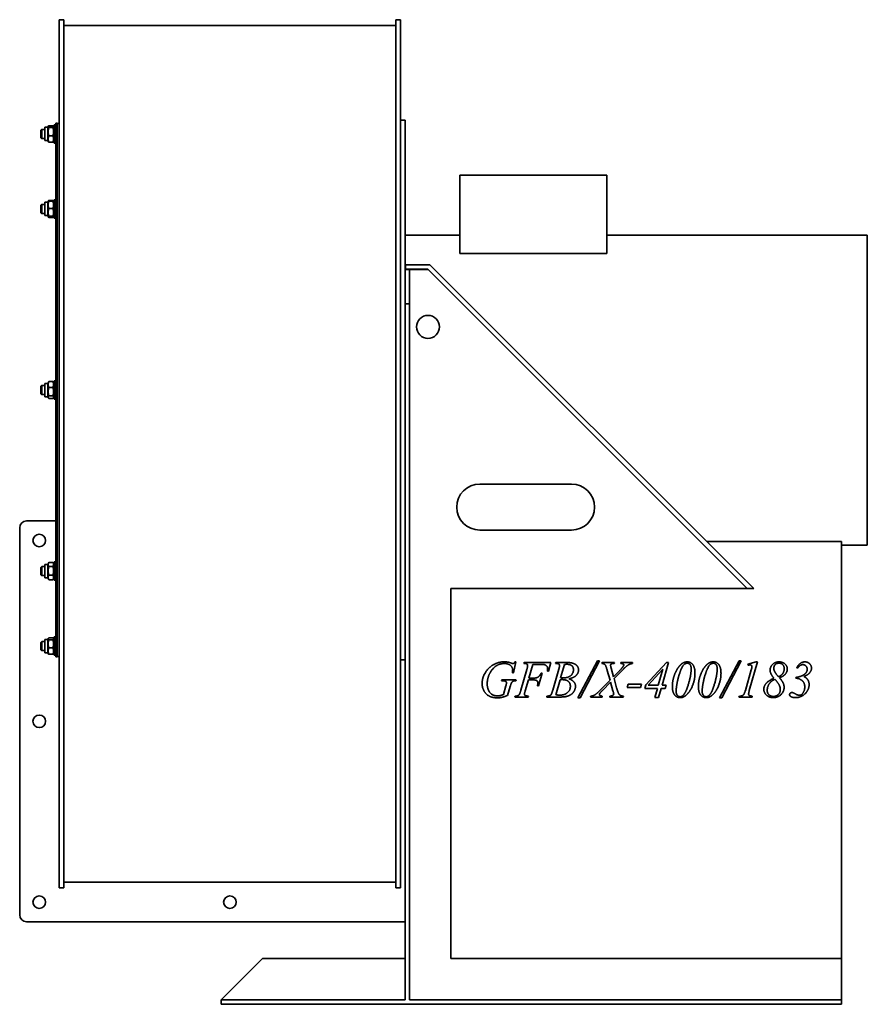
# Model space of a CAD drawing. Header units: millimetres. Extents: x 471 to 1209, y 165 to 1023.
import ezdxf

# ---------------------------------------------------------------- set-up
doc = ezdxf.new("R2010")
doc.units = ezdxf.units.MM
doc.header["$LTSCALE"] = 4
doc.layers.add('Krawędzie widoczne(ISO)', color=7, linetype='Continuous', lineweight=35, true_color=0x262659)

msp = doc.modelspace()

# ---------------------------------------------------------------- linework, layer by layer
at = {"layer": 'Krawędzie widoczne(ISO)'}
for p, q in [((505.5, 932.64), (505.5, 1022.76)), ((509.5, 1022.76), (505.5, 1022.76)), ((509.5, 932.64), (509.5, 1022.76)), ((798.5, 932.64), (798.5, 1022.76)), ((802.5, 1022.76), (798.5, 1022.76)), ((802.5, 932.64), (802.5, 1022.76)), ((798.5, 1017.76), (509.5, 1017.76)), ((802.5, 935.24), (806.5, 935.24)), ((806.5, 935.24), (806.5, 605.37)), ((489.5, 926.47), (490.27, 927.24)), ((489.5, 920.01), (489.5, 926.47)), ((490.27, 927.24), (490.27, 919.24)), ((492.9, 927.24), (490.27, 927.24)), ((492.9, 917.44), (492.9, 929.04)), ((495.4, 929.04), (492.9, 929.04)), ((495.4, 929.04), (495.9, 929.91)), ((495.4, 917.44), (495.4, 929.04)), ((499.92, 930.41), (496.38, 930.41)), ((499.92, 928.75), (496.38, 928.75)), ((500.9, 929.04), (500.4, 929.91)), ((500.9, 915.24), (500.9, 931.24)), ((502.5, 931.24), (500.9, 931.24)), ((502.5, 467.74), (502.5, 932.74)), ((503.5, 932.74), (502.5, 932.74)), ((503.5, 467.74), (503.5, 932.74)), ((505.5, 932.24), (503.5, 932.24)), ((505.5, 657.83), (505.5, 932.64)), ((509.5, 657.83), (509.5, 932.64)), ((798.5, 657.83), (798.5, 932.64)), ((802.5, 657.83), (802.5, 932.64)), ((489.5, 920.01), (490.27, 919.24)), ((492.9, 919.24), (490.27, 919.24)), ((499.92, 921.58), (496.38, 921.58)), ((495.4, 917.44), (492.9, 917.44)), ((495.4, 917.44), (495.9, 916.58)), ((499.92, 916.07), (496.38, 916.07)), ((500.9, 917.44), (500.4, 916.58)), ((502.5, 915.24), (500.9, 915.24)), ((982.35, 887.35), (854.35, 887.35)), ((854.35, 887.35), (854.35, 819.19)), ((982.35, 887.35), (982.35, 819.19)), ((489.5, 861.16), (490.27, 861.93)), ((489.5, 854.69), (489.5, 861.16)), ((490.27, 861.93), (490.27, 853.93)), ((492.9, 861.93), (490.27, 861.93)), ((492.9, 852.13), (492.9, 863.73)), ((495.4, 863.73), (492.9, 863.73)), ((495.4, 863.73), (495.81, 864.43)), ((495.4, 852.13), (495.4, 863.73)), ((495.81, 864.43), (496.29, 865.27)), ((499.92, 865.43), (496.38, 865.43)), ((499.92, 864.57), (496.38, 864.57)), ((499.92, 858.21), (496.38, 858.21)), ((500.49, 864.43), (500.01, 865.27)), ((500.9, 863.73), (500.49, 864.43)), ((500.9, 849.93), (500.9, 865.93)), ((502.5, 865.93), (500.9, 865.93)), ((489.5, 854.69), (490.27, 853.93)), ((492.9, 853.93), (490.27, 853.93)), ((495.4, 852.13), (492.9, 852.13)), ((495.4, 852.13), (495.81, 851.42)), ((495.81, 851.42), (496.29, 850.58)), ((499.92, 851.57), (496.38, 851.57)), ((499.92, 851.29), (496.38, 851.29)), ((499.92, 850.43), (496.38, 850.43)), ((500.49, 851.42), (500.01, 850.58)), ((500.9, 852.13), (500.49, 851.42)), ((502.5, 849.93), (500.9, 849.93)), ((806.5, 835.24), (854.35, 835.24)), ((982.35, 835.24), (1209, 835.24)), ((1209, 565.24), (1209, 835.24)), ((854.35, 819.19), (982.35, 819.19)), ((828, 809.4), (807, 809.4)), ((807, 805.4), (807, 809.4)), ((828, 809.4), (1110.14, 527.26)), ((810.5, 805.24), (806.5, 805.24)), ((807, 805.4), (826.34, 805.4)), ((810.5, 805.24), (826.5, 805.24)), ((810.5, 775.24), (810.5, 805.24)), ((1104.48, 527.26), (826.34, 805.4)), ((806.5, 775.24), (810.5, 775.24)), ((810.5, 716.24), (810.5, 775.24)), ((810.5, 716.24), (810.5, 710.24)), ((489.5, 703.47), (490.27, 704.24)), ((489.5, 697.01), (489.5, 703.47)), ((490.27, 704.24), (490.27, 696.24)), ((492.9, 704.24), (490.27, 704.24)), ((492.9, 694.44), (492.9, 706.04)), ((495.4, 706.04), (492.9, 706.04)), ((495.4, 706.04), (495.98, 707.05)), ((495.4, 694.44), (495.4, 706.04)), ((499.92, 707.56), (496.38, 707.56)), ((500.9, 706.04), (500.32, 707.05)), ((500.9, 692.24), (500.9, 708.24)), ((502.5, 708.24), (500.9, 708.24)), ((810.5, 704.24), (810.5, 710.24)), ((810.5, 704.24), (810.5, 676.24)), ((489.5, 697.01), (490.27, 696.24)), ((492.9, 696.24), (490.27, 696.24)), ((499.92, 702.46), (496.38, 702.46)), ((499.92, 695.14), (496.38, 695.14)), ((495.4, 694.44), (492.9, 694.44)), ((495.4, 694.44), (495.98, 693.44)), ((499.92, 692.92), (496.38, 692.92)), ((500.9, 694.44), (500.32, 693.44)), ((502.5, 692.24), (500.9, 692.24)), ((810.5, 670.24), (810.5, 676.24)), ((810.5, 670.24), (810.5, 664.24)), ((810.5, 169.24), (810.5, 664.24)), ((505.5, 384.74), (505.5, 657.83)), ((509.5, 384.74), (509.5, 657.83)), ((798.5, 384.74), (798.5, 657.83)), ((802.5, 384.74), (802.5, 657.83)), ((871.5, 618.26), (951.5, 618.26)), ((806.5, 169.24), (806.5, 605.37)), ((477, 586.19), (502.5, 586.19)), ((471, 243.19), (471, 580.19)), ((951.5, 578.26), (871.5, 578.26)), ((1069.16, 568.24), (1186.5, 568.24)), ((1186.5, 205.24), (1186.5, 568.24)), ((1186.5, 565.24), (1209, 565.24)), ((495.4, 548.36), (496.29, 549.9)), ((499.92, 550.06), (496.38, 550.06)), ((500.9, 548.36), (500.01, 549.9)), ((500.9, 534.56), (500.9, 550.56)), ((502.5, 550.56), (500.9, 550.56)), ((489.5, 545.79), (490.27, 546.56)), ((489.5, 539.32), (489.5, 545.79)), ((490.27, 546.56), (490.27, 538.56)), ((492.9, 546.56), (490.27, 546.56)), ((492.9, 536.76), (492.9, 548.36)), ((495.4, 548.36), (492.9, 548.36)), ((495.4, 536.76), (495.4, 548.36)), ((499.92, 546.56), (496.38, 546.56)), ((489.5, 539.32), (490.27, 538.56)), ((492.9, 538.56), (490.27, 538.56)), ((495.4, 536.76), (492.9, 536.76)), ((495.4, 536.76), (496.29, 535.21)), ((499.92, 539.06), (496.38, 539.06)), ((499.92, 535.06), (496.38, 535.06)), ((500.9, 536.76), (500.01, 535.21)), ((502.5, 534.56), (500.9, 534.56)), ((1104.48, 527.26), (846.5, 527.26)), ((846.5, 527.26), (846.5, 205.24)), ((1104.48, 527.26), (1110.14, 527.26)), ((489.5, 480.47), (490.27, 481.24)), ((489.5, 474.01), (489.5, 480.47)), ((490.27, 481.24), (490.27, 473.24)), ((492.9, 481.24), (490.27, 481.24)), ((492.9, 471.44), (492.9, 483.04)), ((495.4, 483.04), (492.9, 483.04)), ((495.4, 483.04), (495.9, 483.91)), ((495.4, 471.44), (495.4, 483.04)), ((499.92, 484.41), (496.38, 484.41)), ((499.92, 482.75), (496.38, 482.75)), ((500.9, 483.04), (500.4, 483.91)), ((500.9, 469.24), (500.9, 485.24)), ((502.5, 485.24), (500.9, 485.24)), ((489.5, 474.01), (490.27, 473.24)), ((492.9, 473.24), (490.27, 473.24)), ((499.92, 475.58), (496.38, 475.58)), ((495.4, 471.44), (492.9, 471.44)), ((495.4, 471.44), (495.9, 470.58)), ((499.92, 470.07), (496.38, 470.07)), ((500.9, 471.44), (500.4, 470.58)), ((502.5, 469.24), (500.9, 469.24)), ((503.5, 467.74), (502.5, 467.74)), ((505.5, 468.24), (503.5, 468.24)), ((802.5, 465.24), (806.5, 465.24)), ((903.07, 463.53), (900.84, 454.07)), ((902.26, 463.53), (903.07, 463.53)), ((957.01, 432.16), (973.95, 464.32)), ((975.81, 464.32), (958.95, 432.16)), ((973.95, 464.32), (975.81, 464.32)), ((1080.4, 432.16), (1097.33, 464.32)), ((1099.2, 464.32), (1082.33, 432.16)), ((1097.33, 464.32), (1099.2, 464.32)), ((1104.88, 461.38), (1112.36, 463.46)), ((1113.41, 463.46), (1106.28, 438.66)), ((1112.36, 463.46), (1113.41, 463.46)), ((907.38, 438.73), (912.58, 456.82)), ((909.83, 462.04), (910.1, 462.85)), ((910.1, 462.85), (933.49, 462.85)), ((917.8, 461.28), (914.37, 449.34)), ((923.85, 461.28), (917.8, 461.28)), ((931.28, 455.27), (930.45, 455.27)), ((933.49, 462.85), (931.28, 455.27)), ((935.13, 438.85), (940.37, 457.02)), ((937.43, 462.04), (937.73, 462.85)), ((937.73, 462.85), (948.51, 462.85)), ((945.3, 461.11), (941.97, 449.56)), ((977.85, 462.04), (978.07, 462.85)), ((978.07, 462.85), (988.83, 462.85)), ((984.98, 447.43), (982.58, 456.08)), ((986.01, 457.92), (988.07, 450.52)), ((988.07, 450.52), (992.75, 455.23)), ((988.83, 462.85), (988.56, 462.04)), ((996.33, 456.79), (988.58, 448.9)), ((994.29, 462.04), (994.54, 462.85)), ((994.54, 462.85), (1004.69, 462.85)), ((1004.69, 462.85), (1004.44, 462.04)), ((1016.25, 443.49), (1034.29, 462.85)), ((1031.06, 457.14), (1018.14, 443.12)), ((1027.01, 443.12), (1031.06, 457.14)), ((1035.96, 462.85), (1030.25, 443.12)), ((1034.29, 462.85), (1035.96, 462.85)), ((1102.85, 438.66), (1107.97, 456.48)), ((1105.18, 460.57), (1104.88, 461.38)), ((1148.46, 458.02), (1147.65, 458.27)), ((890.62, 447.06), (890.86, 447.92)), ((891.23, 447.06), (890.62, 447.06)), ((890.86, 447.92), (903.31, 447.92)), ((900.84, 454.07), (900.03, 454.07)), ((903.31, 447.92), (903.09, 447.06)), ((913.93, 447.77), (911.18, 438.29)), ((917.95, 447.77), (913.93, 447.77)), ((914.37, 449.34), (918.34, 449.34)), ((925.84, 453.66), (922.73, 442.75)), ((925, 453.66), (925.84, 453.66)), ((941.5, 447.9), (937.73, 434.81)), ((976.25, 438.66), (984.98, 447.43)), ((988.58, 448.9), (990.74, 440.81)), ((1146.77, 449.25), (1146.77, 449.88)), ((892.16, 434.93), (894.34, 442.65)), ((898.07, 441.89), (895.86, 434.32)), ((922.73, 442.75), (921.84, 442.75)), ((985.47, 445.79), (978.46, 438.66)), ((987.58, 438.22), (985.47, 445.79)), ((1000, 441.21), (1000.91, 444.15)), ((1011.48, 441.21), (1000, 441.21)), ((1000.91, 444.15), (1012.38, 444.15)), ((1012.38, 444.15), (1011.48, 441.21)), ((1015.32, 440.37), (1016.25, 443.49)), ((1026.21, 440.37), (1015.32, 440.37)), ((1018.14, 443.12), (1027.01, 443.12)), ((1023.88, 432.33), (1026.21, 440.37)), ((1029.47, 440.37), (1027.14, 432.33)), ((1033.02, 440.37), (1029.47, 440.37)), ((1030.25, 443.12), (1033.83, 443.12)), ((1033.83, 443.12), (1033.02, 440.37)), ((902.06, 432.85), (902.36, 433.66)), ((913.8, 432.85), (902.06, 432.85)), ((914.07, 433.66), (913.8, 432.85)), ((929.83, 432.85), (930.1, 433.66)), ((940.81, 432.85), (929.83, 432.85)), ((958.95, 432.16), (957.01, 432.16)), ((968.09, 432.85), (968.34, 433.66)), ((978.07, 432.85), (968.09, 432.85)), ((978.29, 433.66), (978.07, 432.85)), ((984.71, 432.85), (984.96, 433.66)), ((996.48, 432.85), (984.71, 432.85)), ((996.72, 433.66), (996.48, 432.85)), ((1027.14, 432.33), (1023.88, 432.33)), ((1082.33, 432.16), (1080.4, 432.16)), ((1097.26, 432.85), (1097.58, 433.66)), ((1108.66, 432.85), (1097.26, 432.85)), ((1108.88, 433.66), (1108.66, 432.85)), ((505.5, 266.69), (505.5, 384.74)), ((509.5, 266.69), (509.5, 384.74)), ((798.5, 266.69), (798.5, 384.74)), ((802.5, 266.69), (802.5, 384.74)), ((509.5, 266.69), (505.5, 266.69)), ((798.5, 271.69), (509.5, 271.69)), ((802.5, 266.69), (798.5, 266.69)), ((806.5, 237.19), (477, 237.19)), ((646.5, 169.24), (682.5, 205.24)), ((682.5, 205.24), (806.5, 205.24)), ((846.5, 205.24), (1186.5, 205.24)), ((1186.5, 205.24), (1186.5, 169.24)), ((646.5, 169.24), (646.5, 165.24)), ((806.5, 169.24), (646.5, 169.24)), ((646.5, 165.24), (1186.5, 165.24)), ((1186.5, 169.24), (810.5, 169.24)), ((1186.5, 169.24), (1186.5, 165.24))]:
    msp.add_line(p, q, dxfattribs=at)
for centre, radius in [((826.5, 755.24), 10), ((488, 569.19), 5.5), ((488, 411.69), 5.5), ((488, 254.19), 5.5), ((654, 254.19), 5.5)]:
    msp.add_circle(centre, radius, dxfattribs=at)
for centre, radius, start, end in [((871.5, 598.26), 20, 90, 270), ((951.5, 598.26), 20, 270, 90), ((477, 580.19), 6, 90, 180), ((477, 243.19), 6, 180, 270)]:
    msp.add_arc(centre, radius, start, end, dxfattribs=at)
for points, weights in [([(496.38, 930.41), (495.3, 929.58), (496.38, 928.75)], [1, 1.15470053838, 1]), ([(496.38, 928.75), (495.3, 925.16), (496.38, 921.58)], [1, 1.15470053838, 1]), ([(499.92, 928.75), (501, 929.58), (499.92, 930.41)], [1, 1.15470053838, 1]), ([(499.92, 921.58), (501, 925.16), (499.92, 928.75)], [1, 1.15470053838, 1]), ([(496.38, 921.58), (495.3, 918.82), (496.38, 916.07)], [1, 1.15470053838, 1]), ([(499.92, 916.07), (501, 918.82), (499.92, 921.58)], [1, 1.15470053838, 1]), ([(496.38, 916.07), (496.04, 916.34), (495.9, 916.58)], [1, 1.04498522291, 1.06380802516]), ([(500.4, 916.58), (500.26, 916.34), (499.92, 916.07)], [1.06380802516, 1.04498522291, 1]), ([(496.38, 864.57), (495.3, 861.39), (496.38, 858.21)], [1, 1.15470053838, 1]), ([(496.38, 858.21), (495.3, 854.89), (496.38, 851.57)], [1, 1.15470053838, 1]), ([(495.81, 864.43), (495.84, 864.49), (496.38, 864.57)], [1.07695093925, 1.07179254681, 1]), ([(496.38, 865.43), (496.08, 864.93), (495.94, 864.49)], [1, 1.03934546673, 1.0586772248]), ([(500.36, 864.49), (500.22, 864.93), (499.92, 865.43)], [1.0586772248, 1.03934546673, 1]), ([(499.92, 864.57), (500.46, 864.49), (500.49, 864.43)], [1, 1.07179254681, 1.07695093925]), ([(499.92, 858.21), (501, 861.39), (499.92, 864.57)], [1, 1.15470053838, 1]), ([(499.92, 851.57), (501, 854.89), (499.92, 858.21)], [1, 1.15470053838, 1]), ([(496.38, 851.57), (495.3, 851.43), (496.38, 851.29)], [1, 1.15470053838, 1]), ([(495.98, 851.35), (496.12, 850.91), (496.38, 850.43)], [1.05269165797, 1.03367704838, 1]), ([(496.38, 850.43), (496.34, 850.5), (496.29, 850.58)], [1, 1.00592617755, 1.01139832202]), ([(499.92, 851.29), (501, 851.43), (499.92, 851.57)], [1, 1.15470053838, 1]), ([(499.92, 850.43), (500.18, 850.91), (500.32, 851.35)], [1, 1.03367704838, 1.05269165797]), ([(500.01, 850.58), (499.96, 850.5), (499.92, 850.43)], [1.01139832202, 1.00592617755, 1]), ([(496.38, 707.56), (495.3, 705.01), (496.38, 702.46)], [1, 1.15470053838, 1]), ([(495.98, 707.05), (496.12, 707.29), (496.38, 707.56)], [1.05269165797, 1.03367704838, 1]), ([(499.92, 702.46), (501, 705.01), (499.92, 707.56)], [1, 1.15470053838, 1]), ([(499.92, 707.56), (500.18, 707.29), (500.32, 707.05)], [1, 1.03367704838, 1.05269165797]), ([(496.38, 702.46), (495.3, 698.8), (496.38, 695.14)], [1, 1.15470053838, 1]), ([(496.38, 695.14), (495.3, 694.03), (496.38, 692.92)], [1, 1.15470053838, 1]), ([(499.92, 695.14), (501, 698.8), (499.92, 702.46)], [1, 1.15470053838, 1]), ([(499.92, 692.92), (501, 694.03), (499.92, 695.14)], [1, 1.15470053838, 1]), ([(496.38, 550.06), (495.3, 548.31), (496.38, 546.56)], [1, 1.15470053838, 1]), ([(499.92, 546.56), (501, 548.31), (499.92, 550.06)], [1, 1.15470053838, 1]), ([(496.38, 546.56), (495.3, 542.81), (496.38, 539.06)], [1, 1.15470053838, 1]), ([(499.92, 539.06), (501, 542.81), (499.92, 546.56)], [1, 1.15470053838, 1]), ([(496.38, 539.06), (495.3, 537.06), (496.38, 535.06)], [1, 1.15470053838, 1]), ([(496.38, 535.06), (496.34, 535.13), (496.29, 535.21)], [1, 1.00592617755, 1.01139832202]), ([(499.92, 535.06), (501, 537.06), (499.92, 539.06)], [1, 1.15470053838, 1]), ([(500.01, 535.21), (499.96, 535.13), (499.92, 535.06)], [1.01139832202, 1.00592617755, 1]), ([(496.38, 484.41), (495.3, 483.58), (496.38, 482.75)], [1, 1.15470053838, 1]), ([(496.38, 482.75), (495.3, 479.16), (496.38, 475.58)], [1, 1.15470053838, 1]), ([(499.92, 482.75), (501, 483.58), (499.92, 484.41)], [1, 1.15470053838, 1]), ([(499.92, 475.58), (501, 479.16), (499.92, 482.75)], [1, 1.15470053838, 1]), ([(496.38, 475.58), (495.3, 472.82), (496.38, 470.07)], [1, 1.15470053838, 1]), ([(499.92, 470.07), (501, 472.82), (499.92, 475.58)], [1, 1.15470053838, 1]), ([(496.38, 470.07), (496.04, 470.34), (495.9, 470.58)], [1, 1.04498522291, 1.06380802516]), ([(500.4, 470.58), (500.26, 470.34), (499.92, 470.07)], [1.06380802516, 1.04498522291, 1])]:
    msp.add_rational_spline(points, weights, degree=2, dxfattribs=at)
for points in [[(884.64, 461.62), (888.61, 463.53), (892.95, 463.53)], [(892.95, 463.53), (896.16, 463.53), (898.78, 462.46)], [(900.32, 462.04), (900.86, 462.04), (901.65, 462.55), (902.26, 463.53)], [(1047.04, 461.43), (1049.37, 463.46), (1052.24, 463.46)], [(1052.24, 463.46), (1055.08, 463.46), (1058.95, 458.73), (1058.95, 453.63)], [(1069.71, 461.43), (1072.04, 463.46), (1074.91, 463.46)], [(1074.91, 463.46), (1077.75, 463.46), (1081.62, 458.73), (1081.62, 453.63)], [(1124.37, 456.28), (1124.37, 459.22), (1128.78, 463.46), (1132.11, 463.46)], [(1132.11, 463.46), (1135.32, 463.46), (1139.34, 459.78), (1139.34, 457.33)], [(1147.65, 458.27), (1148.8, 460.84), (1152.41, 463.46), (1154.56, 463.46)], [(1154.56, 463.46), (1157.19, 463.46), (1160.42, 460.35), (1160.42, 457.97)], [(873.61, 444.47), (873.61, 448.36), (876.87, 455.37), (881.77, 460.23), (884.64, 461.62)], [(881.57, 455.59), (878.07, 450.5), (878.07, 444.17)], [(892.95, 462.04), (885.99, 462.04), (881.57, 455.59)], [(900.23, 456.52), (900.23, 458.71), (896.35, 462.04), (892.95, 462.04)], [(898.78, 462.46), (899.83, 462.04), (900.32, 462.04)], [(900.03, 454.07), (900.23, 455.74), (900.23, 456.52)], [(913.22, 460.25), (913.22, 460.81), (912.65, 461.65), (911.52, 462.04), (909.83, 462.04)], [(912.58, 456.82), (913.22, 459), (913.22, 460.25)], [(927.82, 461.06), (926.92, 461.28), (923.85, 461.28)], [(930.69, 457.53), (930.69, 459), (929.07, 460.72), (927.82, 461.06)], [(930.45, 455.27), (930.69, 456.65), (930.69, 457.53)], [(938.12, 462.02), (937.75, 462.02), (937.43, 462.04)], [(941.06, 460.25), (941.06, 461.06), (939.83, 462.02), (938.12, 462.02)], [(940.37, 457.02), (941.06, 459.32), (941.06, 460.25)], [(944.05, 449.54), (948.66, 449.54), (953.14, 453.53), (953.14, 456.55)], [(947.36, 461.38), (946.55, 461.38), (945.3, 461.11)], [(953.14, 456.55), (953.14, 458.83), (950.37, 461.38), (947.36, 461.38)], [(948.51, 462.85), (951.23, 462.85), (955.5, 461.16), (957.6, 458.17), (957.6, 456.48)], [(957.6, 456.48), (957.6, 453.9), (953.66, 449.71), (949.2, 448.73)], [(982.58, 456.08), (981.48, 460.08), (979.86, 461.92), (977.85, 462.04)], [(988.56, 462.04), (987.09, 462.04), (986.03, 461.67), (985.5, 460.89), (985.5, 460.4)], [(985.5, 460.4), (985.5, 459.86), (986.01, 457.92)], [(992.75, 455.23), (995.52, 458), (996.57, 459.71)], [(996.52, 461.57), (995.94, 461.97), (994.29, 462.04)], [(1004.44, 462.04), (1002.31, 461.72), (999.1, 459.76), (996.33, 456.79)], [(996.94, 460.77), (996.94, 461.28), (996.52, 461.57)], [(996.57, 459.71), (996.94, 460.3), (996.94, 460.77)], [(1041.21, 452.36), (1043.51, 458.34), (1047.04, 461.43)], [(1052.28, 462.31), (1051.01, 462.31), (1048.36, 460.3), (1045.54, 453.93), (1044.25, 448.9)], [(1055.64, 457.53), (1055.64, 459.98), (1053.63, 462.31), (1052.28, 462.31)], [(1052.68, 442.19), (1055.64, 451.62), (1055.64, 457.53)], [(1063.88, 452.36), (1066.18, 458.34), (1069.71, 461.43)], [(1074.96, 462.31), (1073.68, 462.31), (1071.03, 460.3), (1068.22, 453.93), (1066.92, 448.9)], [(1078.31, 457.53), (1078.31, 459.98), (1076.3, 462.31), (1074.96, 462.31)], [(1075.35, 442.19), (1078.31, 451.62), (1078.31, 457.53)], [(1106.97, 460.84), (1106.4, 460.84), (1105.18, 460.57)], [(1108.53, 459.17), (1108.53, 459.96), (1107.7, 460.84), (1106.97, 460.84)], [(1107.97, 456.48), (1108.44, 458.09), (1108.49, 458.31)], [(1108.49, 458.31), (1108.53, 458.76), (1108.53, 459.17)], [(1127.73, 449.17), (1125.76, 451.6), (1124.37, 454.74), (1124.37, 456.28)], [(1132.04, 462.36), (1130.05, 462.36), (1127.63, 459.88), (1127.63, 457.92)], [(1127.63, 457.92), (1127.63, 456.43), (1128.26, 455.18)], [(1128.26, 455.18), (1129.2, 453.31), (1131.62, 450.57)], [(1131.62, 450.57), (1134, 451.38), (1136.65, 455.1), (1136.65, 457.51)], [(1136.65, 457.51), (1136.65, 459.76), (1134.1, 462.36), (1132.04, 462.36)], [(1139.34, 457.33), (1139.34, 454.91), (1136.08, 450.91), (1132.48, 449.64)], [(1152.87, 461.08), (1150.4, 461.08), (1148.46, 458.02)], [(1156.67, 457.06), (1156.67, 458.8), (1154.44, 461.08), (1152.87, 461.08)], [(1160.42, 457.97), (1160.42, 455.94), (1157.38, 452.16), (1153.68, 450.69)], [(1154.76, 453.07), (1156.67, 454.74), (1156.67, 457.06)], [(894.25, 446.43), (893.31, 447.06), (891.23, 447.06)], [(894.81, 445.2), (894.81, 446.01), (894.25, 446.43)], [(903.09, 447.06), (901.38, 447.04), (899.83, 446.28), (899.27, 445.37)], [(922.19, 444.93), (922.19, 446.3), (920.4, 447.77), (917.95, 447.77)], [(918.34, 449.34), (920.99, 449.34), (923.61, 450.99), (925, 453.66)], [(943.29, 448), (942.55, 448), (941.5, 447.9)], [(941.97, 449.56), (943.41, 449.54), (944.05, 449.54)], [(950.47, 442.21), (950.47, 444.93), (947.06, 448), (943.29, 448)], [(949.2, 448.73), (952.14, 447.7), (954.93, 444.34), (954.93, 442.33)], [(1039.27, 442.19), (1039.27, 447.26), (1041.21, 452.36)], [(1044.25, 448.9), (1042.58, 442.33), (1042.58, 437.73)], [(1058.95, 453.63), (1058.95, 449.25), (1056.08, 440.13), (1053.46, 436.79)], [(1061.94, 442.19), (1061.94, 447.26), (1063.88, 452.36)], [(1066.92, 448.9), (1065.25, 442.33), (1065.25, 437.73)], [(1081.62, 453.63), (1081.62, 449.25), (1078.75, 440.13), (1076.13, 436.79)], [(1118.9, 439.64), (1118.9, 442.14), (1122.6, 446.94), (1127.73, 449.17)], [(1128.56, 448.27), (1125.25, 446.89), (1121.87, 441.7), (1121.87, 438.71)], [(1133.26, 439.37), (1133.26, 441.21), (1131.25, 445.3), (1128.56, 448.27)], [(1132.48, 449.64), (1134.61, 447.33), (1136.57, 443.31), (1136.57, 441.3)], [(1146.77, 449.88), (1152.14, 450.69), (1154.76, 453.07)], [(1154.54, 441.62), (1154.54, 443.73), (1152.77, 447.06), (1149, 449.12), (1146.77, 449.25)], [(1153.68, 450.69), (1155.99, 449.74), (1158.34, 446.18), (1158.34, 443.68)], [(887.04, 432.16), (882.31, 432.16), (876.43, 435.72), (873.61, 441.57), (873.61, 444.47)], [(878.07, 444.17), (878.07, 439.98), (882.43, 433.88), (886.99, 433.88)], [(894.34, 442.65), (894.81, 444.25), (894.81, 445.2)], [(899.27, 445.37), (898.9, 444.78), (898.07, 441.89)], [(905.96, 434.98), (906.57, 435.89), (907.38, 438.73)], [(911.18, 438.29), (910.47, 436.08), (910.47, 435.35)], [(921.84, 442.75), (922.19, 444.07), (922.19, 444.93)], [(933.73, 434.98), (934.25, 435.84), (935.13, 438.85)], [(941.52, 434.49), (945.05, 434.49), (950.47, 438.66), (950.47, 442.21)], [(954.93, 442.33), (954.93, 440.08), (952.63, 436.01), (949.02, 433.76), (946.48, 433.22)], [(971.43, 434.52), (973.17, 435.57), (976.25, 438.66)], [(978.46, 438.66), (976.4, 436.55), (976.01, 435.89)], [(988.17, 435.5), (988.17, 436.11), (987.58, 438.22)], [(990.74, 440.81), (991.06, 439.66), (991.89, 437.26)], [(1046.03, 432.33), (1043.14, 432.33), (1039.27, 437.06), (1039.27, 442.19)], [(1042.58, 437.73), (1042.58, 435.42), (1044.59, 433.14), (1046.01, 433.14)], [(1048.31, 434.02), (1050.86, 436.43), (1052.68, 442.19)], [(1068.71, 432.33), (1065.81, 432.33), (1061.94, 437.06), (1061.94, 442.19)], [(1065.25, 437.73), (1065.25, 435.42), (1067.26, 433.14), (1068.68, 433.14)], [(1070.99, 434.02), (1073.53, 436.43), (1075.35, 442.19)], [(1101.35, 435.01), (1102.09, 436.03), (1102.85, 438.66)], [(1106.28, 438.66), (1105.67, 436.48), (1105.67, 435.5)], [(1127.04, 432.33), (1123.44, 432.33), (1118.9, 436.72), (1118.9, 439.64)], [(1121.87, 438.71), (1121.87, 436.3), (1124.86, 433.36), (1127.28, 433.36)], [(1136.57, 441.3), (1136.57, 437.7), (1131.08, 432.33), (1127.04, 432.33)], [(1127.28, 433.36), (1129.81, 433.36), (1133.26, 436.89), (1133.26, 439.37)], [(1158.34, 443.68), (1158.34, 440.91), (1155.15, 435.37), (1149.59, 432.33), (1146.52, 432.33)], [(1149.96, 434.39), (1151.94, 434.39), (1154.54, 439), (1154.54, 441.62)], [(886.99, 433.88), (888.12, 433.88), (890.13, 434.27), (892.16, 434.93)], [(895.86, 434.32), (892.82, 433.02), (889.1, 432.16), (887.04, 432.16)], [(902.36, 433.66), (904.1, 433.71), (904.66, 433.98)], [(904.66, 433.98), (905.54, 434.34), (905.96, 434.98)], [(910.47, 435.35), (910.47, 434.61), (911.7, 433.8), (914.07, 433.66)], [(930.1, 433.66), (931.84, 433.71), (932.46, 434)], [(932.46, 434), (933.34, 434.37), (933.73, 434.98)], [(937.73, 434.81), (940.15, 434.49), (941.52, 434.49)], [(946.48, 433.22), (944.66, 432.85), (940.81, 432.85)], [(968.34, 433.66), (970.23, 433.83), (971.43, 434.52)], [(976.01, 435.89), (975.76, 435.5), (975.76, 435.13)], [(975.76, 435.13), (975.76, 434.47), (976.43, 434.02)], [(976.43, 434.02), (976.72, 433.85), (978.29, 433.66)], [(984.96, 433.66), (986.77, 433.73), (987.58, 434.34)], [(987.58, 434.34), (988.17, 434.78), (988.17, 435.5)], [(991.89, 437.26), (992.41, 435.69), (993.49, 434.42), (995.1, 433.73), (996.72, 433.66)], [(1046.01, 433.14), (1047.36, 433.14), (1048.31, 434.02)], [(1049.1, 433), (1047.77, 432.33), (1046.03, 432.33)], [(1053.46, 436.79), (1051.38, 434.17), (1049.1, 433)], [(1068.68, 433.14), (1070.03, 433.14), (1070.99, 434.02)], [(1071.77, 433), (1070.45, 432.33), (1068.71, 432.33)], [(1076.13, 436.79), (1074.05, 434.17), (1071.77, 433)], [(1097.58, 433.66), (1099.39, 433.71), (1099.98, 433.95)], [(1099.98, 433.95), (1100.89, 434.34), (1101.35, 435.01)], [(1105.67, 435.5), (1105.67, 434.69), (1106.79, 433.8), (1108.88, 433.66)], [(1141.35, 434.86), (1141.35, 435.64), (1142.48, 436.75), (1143.31, 436.75)], [(1142.31, 433.31), (1141.35, 433.98), (1141.35, 434.86)], [(1146.52, 432.33), (1143.75, 432.33), (1142.31, 433.31)], [(1143.31, 436.75), (1143.88, 436.75), (1144.47, 436.57)], [(1144.47, 436.57), (1144.81, 436.45), (1147.58, 434.91), (1149.12, 434.39), (1149.96, 434.39)]]:
    msp.add_open_spline(points, degree=2, dxfattribs=at)

doc.saveas('drawing.dxf')
